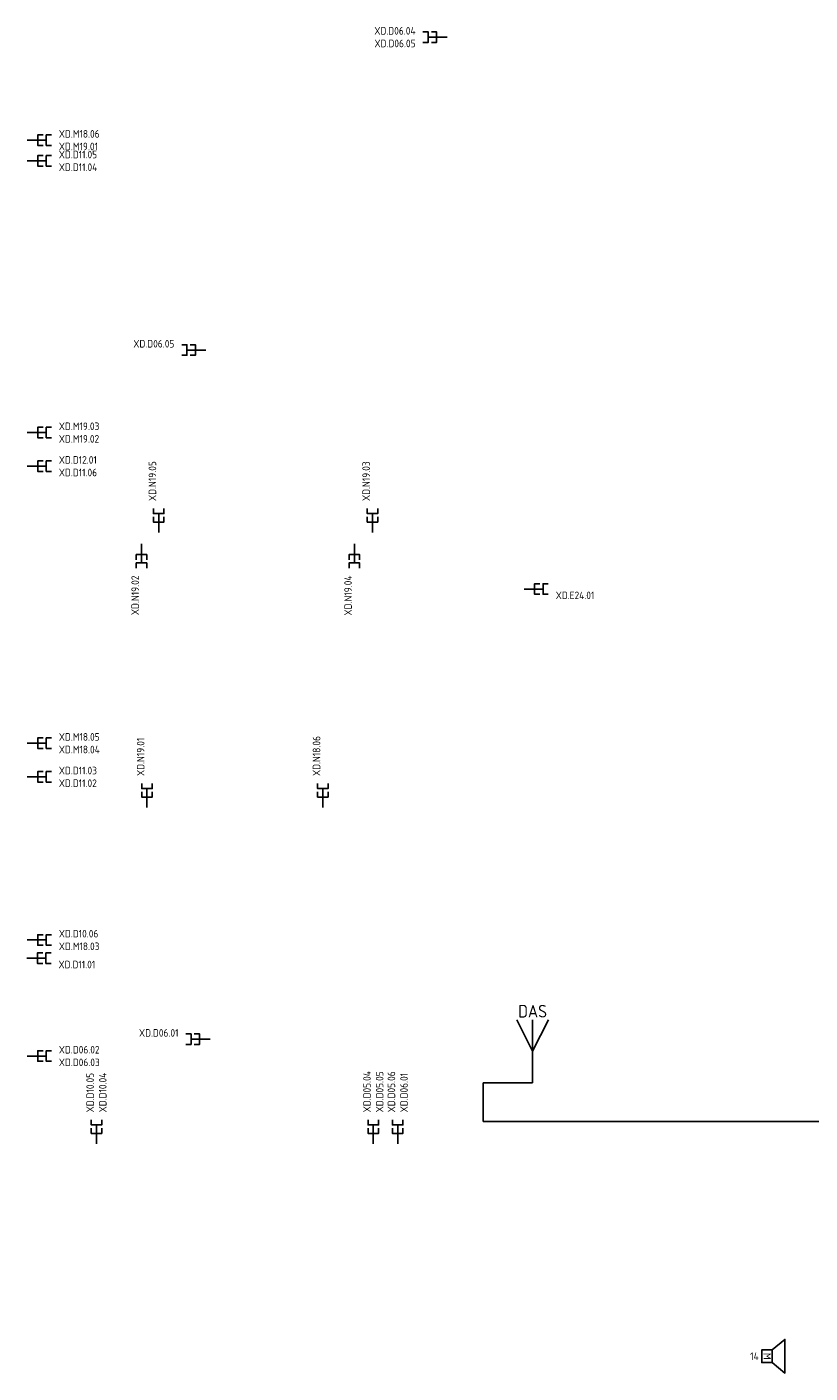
# Model space of a CAD drawing. Header units: millimetres. Extents: x 86099 to 132876, y 140700 to 175500.
# Tile 1 of 8: x 86099 to 95405, y 141875 to 157883. Entities that reach past the tile are written whole.
import ezdxf
from ezdxf.enums import TextEntityAlignment as Align

# ---------------------------------------------------------------- set-up
doc = ezdxf.new("R2010")
doc.units = ezdxf.units.MM
doc.header["$LTSCALE"] = 50
for name, color, linetype in [('EB6424--_ATTRIB', 2, 'Continuous'), ('EB6441--_ATTRIB', 2, 'Continuous'), ('EB6453--_ATTRIB', 2, 'Continuous'), ('EL6424--_OMROEP', 3, 'Continuous'), ('EL6441--_DATACOM', 3, 'Continuous'), ('EL6453--_DAS', 3, 'Continuous')]:
    doc.layers.add(name, color=color, linetype=linetype)
doc.styles.add('1_8', font='iso', dxfattribs={"height": 1.8})
doc.styles.add('ISO', font='ISO')
doc.styles.add('NORATT', font='isocp.shx')
doc.linetypes.add('DAS_LCF12', pattern='A,15,-3,["DAS-LCF12",ISO,S=1,R=0,X=0,Y=-0.6],-8', length=26)

# ---------------------------------------------------------------- blocks, each defined once
blk = doc.blocks.new('ES1113521')
at = {"color": 0}
blk.add_line((0, 1.5), (0, -3), dxfattribs=at)
for points in [[(-1.25, 2.75), (-1.25, 1.5), (1.25, 1.5), (1.25, 2.75)], [(-1.25, 0.75), (-1.25, -0.5), (1.25, -0.5), (1.25, 0.75)]]:
    blk.add_lwpolyline(points, dxfattribs=at)
at = {"color": 0, "style": 'NORATT'}
for tag, flags, p in [('NUMMER1', 8, (-1.5, 4.5)), ('DATA_CODE', 8, (6.5, 4.5)), ('NUMMER', 8, (1.5, 4.5)), ('RUIMTE', 9, (9, 4.5)), ('PUNT', 8, (4, 4.5))]:
    blk.add_attdef(tag, text='', height=1.8, rotation=90, dxfattribs=dict(at, flags=flags)).set_placement(p, align=Align.MIDDLE_LEFT)
at = {"color": 0, "style": 'NORATT', "flags": 11}
blk.add_attdef('CODE', text='', height=1.8, dxfattribs=at).set_placement((0, 0), align=Align.MIDDLE_CENTER)
blk = doc.blocks.new('ES6453011')
at = {"color": 0}
blk.add_line((0, 0), (0, 24), dxfattribs=at)
blk.add_lwpolyline([(-6, 24), (0, 12), (6, 24)], dxfattribs=at)
at = {"style": 'NORATT', "flags": 9}
blk.add_attdef('CODE', text='', height=1.8, dxfattribs=at).set_placement((0, 26.25), align=Align.MIDDLE)
at = {"style": 'NORATT'}
for tag, flags, p in [('COM_CODE', 8, (0, -5)), ('PUNT', 8, (0, -2.5)), ('RUIMTE', 9, (0, -7.5))]:
    blk.add_attdef(tag, text='', height=1.8, dxfattribs=dict(at, flags=flags)).set_placement(p, align=Align.MIDDLE_CENTER)
blk = doc.blocks.new('ES090907')
at = {"color": 0}
blk.add_lwpolyline([(-1.5, 0), (-4, 3), (4, 3), (1.5, 0), (-1.5, 0), (-1.5, -2.5), (1.5, -2.5), (1.5, 0)], close=True, dxfattribs=at)
at = {"style": '1_8'}
for tag, flags, p in [('PANEEL', 9, (-2.5, 2.5)), ('GRP', 8, (-2.5, 0))]:
    blk.add_attdef(tag, text='', height=1.8, dxfattribs=dict(at, flags=flags)).set_placement(p, align=Align.MIDDLE_RIGHT)
at = {"color": 0, "style": '1_8', "flags": 8}
for tag, p in [('NUMMER', (0, 5)), ('CODE', (0, 1.5))]:
    blk.add_attdef(tag, text='', height=1.8, dxfattribs=at).set_placement(p, align=Align.MIDDLE)
at = {"style": '1_8', "flags": 9}
blk.add_attdef('M_CODE', text='', height=1.8, dxfattribs=at).set_placement((0, 0), align=Align.MIDDLE_CENTER)
for tag, p in [('FABR', (2.5, -2.5)), ('TYPE', (2.5, -5))]:
    blk.add_attdef(tag, text='', height=1.8, dxfattribs=at).set_placement(p, align=Align.MIDDLE_LEFT)

msp = doc.modelspace()

# ---------------------------------------------------------------- linework, layer by layer
at = {"layer": 'EL6453--_DAS', "color": 6, "linetype": 'DAS_LCF12'}
for p, q in [((92108, 145327), (91521, 145327)), ((91521, 145327, 30), (91521, 144868, 30)), ((91521, 144868), (102763, 144868))]:
    msp.add_line(p, q, dxfattribs=at)

# ---------------------------------------------------------------- block references
at = {"layer": 'EL6424--_OMROEP'}
ref = msp.add_blockref('ES090907', (94956, 142075, 2300), dxfattribs=dict(at, xscale=50, yscale=50, zscale=50, rotation=270))
ref.add_attrib('M_CODE', 'M', dxfattribs={"layer": 'EB6424--_ATTRIB', "color": 1, "height": 90, "rotation": 270, "style": 'NORATT', "flags": 8}).set_placement((94895, 142075, 2300), align=Align.MIDDLE_CENTER)
ref.add_attrib('GRP', '14', dxfattribs={"layer": 'EB6424--_ATTRIB', "color": 1, "height": 90, "style": 'NORATT', "flags": 8}).set_placement((94744, 142075, 2300), align=Align.MIDDLE_CENTER)
at = {"layer": 'EL6441--_DATACOM'}
ref = msp.add_blockref('ES1113521', (90942, 157761), dxfattribs=dict(at, xscale=50, yscale=50, zscale=50, rotation=90))
ref.add_attrib('NUMMER', 'XD.D06.04', dxfattribs={"layer": 'EB6441--_ATTRIB', "color": 1, "height": 90, "rotation": -360, "style": 'NORATT', "flags": 8}).set_placement((90717, 157836), align=Align.MIDDLE_RIGHT)
ref.add_attrib('NUMMER1', 'XD.D06.05', dxfattribs={"layer": 'EB6441--_ATTRIB', "color": 1, "height": 90, "rotation": -360, "style": 'NORATT', "flags": 8}).set_placement((90717, 157686), align=Align.MIDDLE_RIGHT)
ref = msp.add_blockref('ES1113521', (86253, 156536), dxfattribs=dict(at, xscale=50, yscale=50, zscale=50, rotation=270))
ref.add_attrib('NUMMER', 'XD.M19.01', dxfattribs={"layer": 'EB6441--_ATTRIB', "color": 1, "height": 90, "rotation": -360, "style": 'NORATT', "flags": 8}).set_placement((86478, 156461), align=Align.MIDDLE_LEFT)
ref.add_attrib('NUMMER1', 'XD.M18.06', dxfattribs={"layer": 'EB6441--_ATTRIB', "color": 1, "height": 90, "rotation": -360, "style": 'NORATT', "flags": 8}).set_placement((86478, 156611), align=Align.MIDDLE_LEFT)
ref = msp.add_blockref('ES1113521', (86253, 156290), dxfattribs=dict(at, xscale=50, yscale=50, zscale=50, rotation=270))
ref.add_attrib('NUMMER', 'XD.D11.04', dxfattribs={"layer": 'EB6441--_ATTRIB', "color": 1, "height": 90, "rotation": -360, "style": 'NORATT', "flags": 8}).set_placement((86478, 156215), align=Align.MIDDLE_LEFT)
ref.add_attrib('NUMMER1', 'XD.D11.05', dxfattribs={"layer": 'EB6441--_ATTRIB', "color": 1, "height": 90, "rotation": -360, "style": 'NORATT', "flags": 8}).set_placement((86478, 156365), align=Align.MIDDLE_LEFT)
ref = msp.add_blockref('ES1113521', (88076, 154040), dxfattribs=dict(at, xscale=50, yscale=50, zscale=50, rotation=90))
ref.add_attrib('NUMMER', 'XD.D06.05', dxfattribs={"layer": 'EB6441--_ATTRIB', "color": 1, "height": 90, "rotation": -360, "style": 'NORATT', "flags": 8}).set_placement((87851, 154115), align=Align.MIDDLE_RIGHT)
ref = msp.add_blockref('ES1113521', (86253, 153059), dxfattribs=dict(at, xscale=50, yscale=50, zscale=50, rotation=270))
ref.add_attrib('NUMMER', 'XD.M19.02', dxfattribs={"layer": 'EB6441--_ATTRIB', "color": 1, "height": 90, "rotation": -360, "style": 'NORATT', "flags": 8}).set_placement((86478, 152984), align=Align.MIDDLE_LEFT)
ref.add_attrib('NUMMER1', 'XD.M19.03', dxfattribs={"layer": 'EB6441--_ATTRIB', "color": 1, "height": 90, "rotation": -360, "style": 'NORATT', "flags": 8}).set_placement((86478, 153134), align=Align.MIDDLE_LEFT)
ref = msp.add_blockref('ES1113521', (86253, 152659), dxfattribs=dict(at, xscale=50, yscale=50, zscale=50, rotation=270))
ref.add_attrib('NUMMER', 'XD.D11.06', dxfattribs={"layer": 'EB6441--_ATTRIB', "color": 1, "height": 90, "rotation": -360, "style": 'NORATT', "flags": 8}).set_placement((86478, 152584), align=Align.MIDDLE_LEFT)
ref.add_attrib('NUMMER1', 'XD.D12.01', dxfattribs={"layer": 'EB6441--_ATTRIB', "color": 1, "height": 90, "rotation": -360, "style": 'NORATT', "flags": 8}).set_placement((86478, 152734), align=Align.MIDDLE_LEFT)
ref = msp.add_blockref('ES1113521', (87665, 152020), dxfattribs=dict(at, xscale=50, yscale=50, zscale=50))
ref.add_attrib('NUMMER1', 'XD.N19.05', dxfattribs={"layer": 'EB6441--_ATTRIB', "color": 1, "height": 90, "rotation": 90, "style": 'NORATT', "flags": 8}).set_placement((87590, 152245), align=Align.MIDDLE_LEFT)
ref = msp.add_blockref('ES1113521', (90205, 152020), dxfattribs=dict(at, xscale=50, yscale=50, zscale=50))
ref.add_attrib('NUMMER1', 'XD.N19.03', dxfattribs={"layer": 'EB6441--_ATTRIB', "color": 1, "height": 90, "rotation": 90, "style": 'NORATT', "flags": 8}).set_placement((90130, 152245), align=Align.MIDDLE_LEFT)
ref = msp.add_blockref('ES1113521', (87460, 151584), dxfattribs=dict(at, xscale=50, yscale=50, zscale=50, rotation=180))
ref.add_attrib('NUMMER', 'XD.N19.02', dxfattribs={"layer": 'EB6441--_ATTRIB', "color": 1, "height": 90, "rotation": -270, "style": 'NORATT', "flags": 8}).set_placement((87385, 151359), align=Align.MIDDLE_RIGHT)
ref = msp.add_blockref('ES1113521', (89990, 151584), dxfattribs=dict(at, xscale=50, yscale=50, zscale=50, rotation=180))
ref.add_attrib('NUMMER', 'XD.N19.04', dxfattribs={"layer": 'EB6441--_ATTRIB', "color": 1, "height": 90, "rotation": -270, "style": 'NORATT', "flags": 8}).set_placement((89915, 151359), align=Align.MIDDLE_RIGHT)
ref = msp.add_blockref('ES1113521', (92157, 151198), dxfattribs=dict(at, xscale=50, yscale=50, zscale=50, rotation=270))
ref.add_attrib('NUMMER', 'XD.E24.01', dxfattribs={"layer": 'EB6441--_ATTRIB', "color": 1, "height": 90, "style": 'NORATT', "flags": 8}).set_placement((92382, 151123), align=Align.MIDDLE_LEFT)
ref = msp.add_blockref('ES1113521', (87525, 148750), dxfattribs=dict(at, xscale=50, yscale=50, zscale=50))
ref.add_attrib('NUMMER1', 'XD.N19.01', dxfattribs={"layer": 'EB6441--_ATTRIB', "color": 1, "height": 90, "rotation": 90, "style": 'NORATT', "flags": 8}).set_placement((87450, 148975), align=Align.MIDDLE_LEFT)
ref = msp.add_blockref('ES1113521', (89615, 148750), dxfattribs=dict(at, xscale=50, yscale=50, zscale=50))
ref.add_attrib('NUMMER1', 'XD.N18.06', dxfattribs={"layer": 'EB6441--_ATTRIB', "color": 1, "height": 90, "rotation": 90, "style": 'NORATT', "flags": 8}).set_placement((89540, 148975), align=Align.MIDDLE_LEFT)
ref = msp.add_blockref('ES1113521', (86253, 149365), dxfattribs=dict(at, xscale=50, yscale=50, zscale=50, rotation=270))
ref.add_attrib('NUMMER', 'XD.M18.04', dxfattribs={"layer": 'EB6441--_ATTRIB', "color": 1, "height": 90, "rotation": -360, "style": 'NORATT', "flags": 8}).set_placement((86478, 149290), align=Align.MIDDLE_LEFT)
ref.add_attrib('NUMMER1', 'XD.M18.05', dxfattribs={"layer": 'EB6441--_ATTRIB', "color": 1, "height": 90, "rotation": -360, "style": 'NORATT', "flags": 8}).set_placement((86478, 149440), align=Align.MIDDLE_LEFT)
ref = msp.add_blockref('ES1113521', (86253, 148965), dxfattribs=dict(at, xscale=50, yscale=50, zscale=50, rotation=270))
ref.add_attrib('NUMMER', 'XD.D11.02', dxfattribs={"layer": 'EB6441--_ATTRIB', "color": 1, "height": 90, "rotation": -360, "style": 'NORATT', "flags": 8}).set_placement((86478, 148890), align=Align.MIDDLE_LEFT)
ref.add_attrib('NUMMER1', 'XD.D11.03', dxfattribs={"layer": 'EB6441--_ATTRIB', "color": 1, "height": 90, "rotation": -360, "style": 'NORATT', "flags": 8}).set_placement((86478, 149040), align=Align.MIDDLE_LEFT)
ref = msp.add_blockref('ES1113521', (86253, 147025), dxfattribs=dict(at, xscale=50, yscale=50, zscale=50, rotation=270))
ref.add_attrib('NUMMER', 'XD.M18.03', dxfattribs={"layer": 'EB6441--_ATTRIB', "color": 1, "height": 90, "rotation": -360, "style": 'NORATT', "flags": 8}).set_placement((86478, 146950), align=Align.MIDDLE_LEFT)
ref.add_attrib('NUMMER1', 'XD.D10.06', dxfattribs={"layer": 'EB6441--_ATTRIB', "color": 1, "height": 90, "rotation": -360, "style": 'NORATT', "flags": 8}).set_placement((86478, 147100), align=Align.MIDDLE_LEFT)
ref = msp.add_blockref('ES1113521', (86249, 146808), dxfattribs=dict(at, xscale=50, yscale=50, zscale=50, rotation=270))
ref.add_attrib('NUMMER', 'XD.D11.01', dxfattribs={"layer": 'EB6441--_ATTRIB', "color": 1, "height": 90, "rotation": -360, "style": 'NORATT', "flags": 8}).set_placement((86474, 146733), align=Align.MIDDLE_LEFT)
ref = msp.add_blockref('ES1113521', (88125, 145845), dxfattribs=dict(at, xscale=50, yscale=50, zscale=50, rotation=90))
ref.add_attrib('NUMMER', 'XD.D06.01', dxfattribs={"layer": 'EB6441--_ATTRIB', "color": 1, "height": 90, "rotation": -360, "style": 'NORATT', "flags": 8}).set_placement((87900, 145920), align=Align.MIDDLE_RIGHT)
ref = msp.add_blockref('ES1113521', (86253, 145645), dxfattribs=dict(at, xscale=50, yscale=50, zscale=50, rotation=270))
ref.add_attrib('NUMMER', 'XD.D06.03', dxfattribs={"layer": 'EB6441--_ATTRIB', "color": 1, "height": 90, "rotation": -360, "style": 'NORATT', "flags": 8}).set_placement((86478, 145570), align=Align.MIDDLE_LEFT)
ref.add_attrib('NUMMER1', 'XD.D06.02', dxfattribs={"layer": 'EB6441--_ATTRIB', "color": 1, "height": 90, "rotation": -360, "style": 'NORATT', "flags": 8}).set_placement((86478, 145720), align=Align.MIDDLE_LEFT)
ref = msp.add_blockref('ES1113521', (86925, 144750), dxfattribs=dict(at, xscale=50, yscale=50, zscale=50))
ref.add_attrib('NUMMER', 'XD.D10.04', dxfattribs={"layer": 'EB6441--_ATTRIB', "color": 1, "height": 90, "rotation": -270, "style": 'NORATT', "flags": 8}).set_placement((87000, 144975), align=Align.MIDDLE_LEFT)
ref.add_attrib('NUMMER1', 'XD.D10.05', dxfattribs={"layer": 'EB6441--_ATTRIB', "color": 1, "height": 90, "rotation": -270, "style": 'NORATT', "flags": 8}).set_placement((86850, 144975), align=Align.MIDDLE_LEFT)
ref = msp.add_blockref('ES1113521', (90215, 144750), dxfattribs=dict(at, xscale=50, yscale=50, zscale=50))
ref.add_attrib('NUMMER', 'XD.D05.05', dxfattribs={"layer": 'EB6441--_ATTRIB', "color": 1, "height": 90, "rotation": -270, "style": 'NORATT', "flags": 8}).set_placement((90290, 144975), align=Align.MIDDLE_LEFT)
ref.add_attrib('NUMMER1', 'XD.D05.04', dxfattribs={"layer": 'EB6441--_ATTRIB', "color": 1, "height": 90, "rotation": -270, "style": 'NORATT', "flags": 8}).set_placement((90140, 144975), align=Align.MIDDLE_LEFT)
ref = msp.add_blockref('ES1113521', (90505, 144750), dxfattribs=dict(at, xscale=50, yscale=50, zscale=50))
ref.add_attrib('NUMMER', 'XD.D06.01', dxfattribs={"layer": 'EB6441--_ATTRIB', "color": 1, "height": 90, "rotation": 90, "style": 'NORATT', "flags": 8}).set_placement((90580, 144975), align=Align.MIDDLE_LEFT)
ref.add_attrib('NUMMER1', 'XD.D05.06', dxfattribs={"layer": 'EB6441--_ATTRIB', "color": 1, "height": 90, "rotation": 90, "style": 'NORATT', "flags": 8}).set_placement((90430, 144975), align=Align.MIDDLE_LEFT)
at = {"layer": 'EL6453--_DAS'}
ref = msp.add_blockref('ES6453011', (92108, 145327), dxfattribs=dict(at, xscale=31.25, yscale=31.25, zscale=31.25))
ref.add_attrib('CODE', 'DAS', dxfattribs={"layer": 'EB6453--_ATTRIB', "color": 1, "height": 150, "style": 'NORATT', "flags": 8}).set_placement((92108, 146178), align=Align.MIDDLE)

doc.saveas('drawing.dxf')
